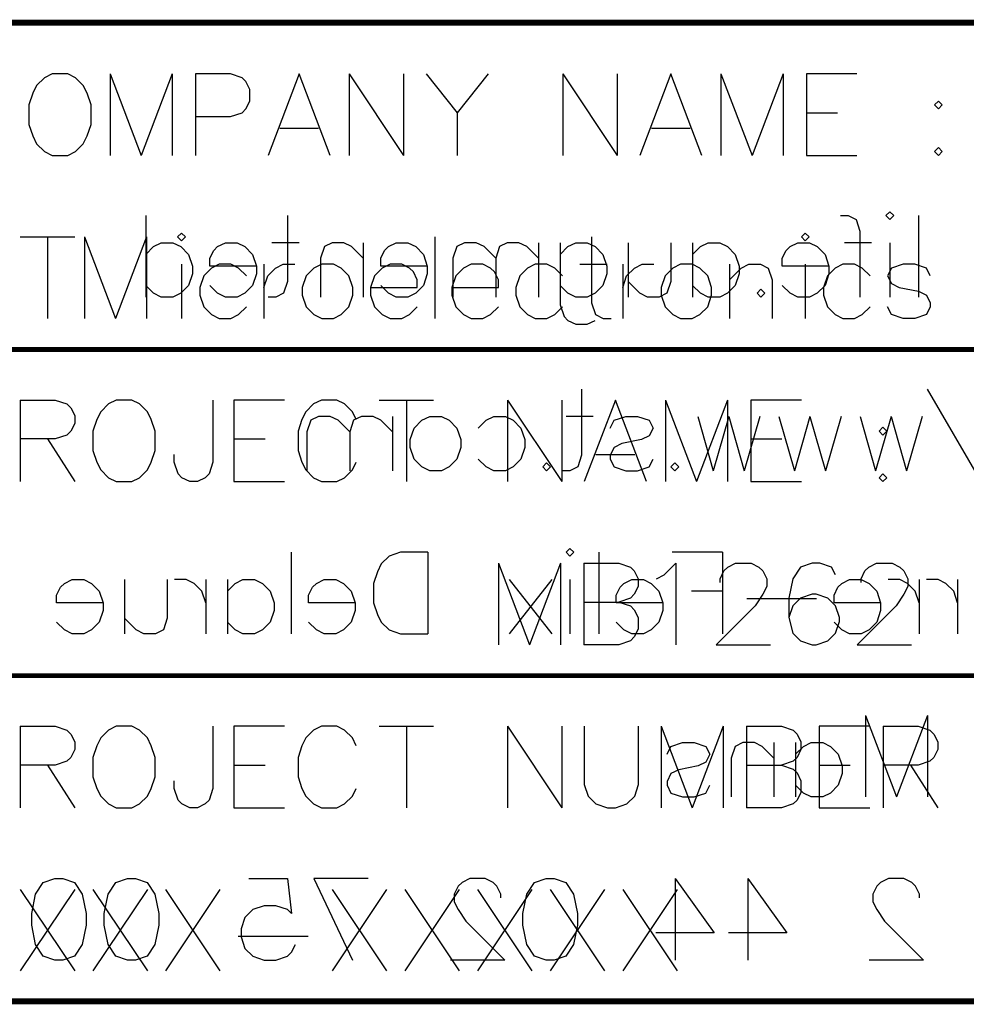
# Model space of a CAD drawing. Header units: millimetres. Extents: x 138 to 555, y 26 to 334.
# Tile 41 of 202: x 287 to 310, y 26 to 50. Entities that reach past the tile are written whole.
import ezdxf

# ---------------------------------------------------------------- set-up
doc = ezdxf.new("R2010")
doc.units = ezdxf.units.MM
doc.layers.add('Mechanical31', color=56, linetype='Continuous')
doc.layers.add('Mechanical32', color=56, linetype='Continuous')

# ---------------------------------------------------------------- blocks, each defined once
blk = doc.blocks.new('CARTOUCHE_STM_TOP_485')
at = {"layer": 'Mechanical31'}
for p, q in [((83.947, 22.757), (83.757, 22.662)), ((84.328, 22.757), (83.947, 22.757)), ((84.518, 22.662), (84.328, 22.757)), ((85.366, 22.757), (85.366, 20.757)), ((85.366, 22.757), (86.128, 20.757)), ((86.889, 22.757), (86.128, 20.757)), ((86.889, 22.757), (86.889, 20.757)), ((88.318, 22.757), (87.461, 22.757)), ((87.461, 22.757), (87.461, 20.757)), ((88.603, 22.662), (88.318, 22.757)), ((90.003, 22.757), (89.241, 20.757)), ((90.765, 20.757), (90.003, 22.757)), ((91.231, 22.757), (91.231, 20.757)), ((91.231, 22.757), (92.564, 20.757)), ((92.564, 22.757), (92.564, 20.757)), ((93.117, 22.757), (93.878, 21.805)), ((94.64, 22.757), (93.878, 21.805)), ((96.468, 22.757), (96.468, 20.757)), ((96.468, 22.757), (97.801, 20.757)), ((97.801, 22.757), (97.801, 20.757)), ((99.115, 22.757), (98.354, 20.757)), ((99.877, 20.757), (99.115, 22.757)), ((100.344, 22.757), (100.344, 20.757)), ((100.344, 22.757), (101.105, 20.757)), ((101.867, 22.757), (101.105, 20.757)), ((101.867, 22.757), (101.867, 20.757)), ((103.676, 22.757), (102.438, 22.757)), ((102.438, 22.757), (102.438, 20.757)), ((83.566, 22.471), (83.471, 22.281)), ((83.757, 22.662), (83.566, 22.471)), ((84.709, 22.471), (84.518, 22.662)), ((84.804, 22.281), (84.709, 22.471)), ((88.698, 22.566), (88.603, 22.662)), ((88.794, 22.376), (88.698, 22.566)), ((83.471, 22.281), (83.376, 21.995)), ((84.899, 21.995), (84.804, 22.281)), ((88.794, 22.09), (88.794, 22.376)), ((83.376, 21.995), (83.376, 21.519)), ((84.899, 21.519), (84.899, 21.995)), ((88.698, 21.9), (88.794, 22.09)), ((105.676, 22.09), (105.581, 21.995)), ((105.581, 21.995), (105.676, 21.9)), ((105.771, 21.995), (105.676, 22.09)), ((105.676, 21.9), (105.771, 21.995)), ((88.318, 21.709), (88.603, 21.805)), ((88.603, 21.805), (88.698, 21.9)), ((93.878, 21.805), (93.878, 20.757)), ((102.438, 21.805), (103.2, 21.805)), ((83.376, 21.519), (83.471, 21.233)), ((84.804, 21.233), (84.899, 21.519)), ((87.461, 21.709), (88.318, 21.709)), ((89.527, 21.424), (90.479, 21.424)), ((98.639, 21.424), (99.591, 21.424)), ((83.471, 21.233), (83.566, 21.043)), ((83.566, 21.043), (83.757, 20.853)), ((84.518, 20.853), (84.709, 21.043)), ((84.709, 21.043), (84.804, 21.233)), ((83.757, 20.853), (83.947, 20.757)), ((84.328, 20.757), (84.518, 20.853)), ((105.676, 20.948), (105.581, 20.853)), ((105.581, 20.853), (105.676, 20.757)), ((105.771, 20.853), (105.676, 20.948)), ((105.676, 20.757), (105.771, 20.853)), ((83.947, 20.757), (84.328, 20.757)), ((102.438, 20.757), (103.676, 20.757)), ((87.118, 18.852), (87.023, 18.757)), ((87.213, 18.757), (87.118, 18.852)), ((102.41, 18.852), (102.315, 18.757)), ((102.505, 18.757), (102.41, 18.852)), ((83.166, 18.757), (84.499, 18.757)), ((83.833, 18.757), (83.833, 16.757)), ((84.737, 18.757), (84.737, 16.757)), ((84.737, 18.757), (85.499, 16.757)), ((86.261, 18.757), (85.499, 16.757)), ((86.261, 18.757), (86.261, 16.757)), ((87.023, 18.757), (87.118, 18.662)), ((87.118, 18.662), (87.213, 18.757)), ((93.326, 18.757), (93.326, 16.757)), ((97.173, 18.757), (97.173, 17.138)), ((102.315, 18.757), (102.41, 18.662)), ((102.41, 18.662), (102.505, 18.757)), ((87.118, 18.09), (87.118, 16.757)), ((87.851, 17.995), (87.661, 17.805)), ((88.041, 18.09), (87.851, 17.995)), ((88.327, 18.09), (88.041, 18.09)), ((88.518, 17.995), (88.327, 18.09)), ((88.708, 17.805), (88.518, 17.995)), ((89.136, 18.09), (89.136, 16.757)), ((89.232, 17.805), (89.422, 17.995)), ((89.422, 17.995), (89.613, 18.09)), ((89.613, 18.09), (89.898, 18.09)), ((90.365, 17.995), (90.174, 17.805)), ((90.555, 18.09), (90.365, 17.995)), ((90.841, 18.09), (90.555, 18.09)), ((91.031, 17.995), (90.841, 18.09)), ((91.222, 17.805), (91.031, 17.995)), ((92.041, 17.995), (91.85, 17.805)), ((92.231, 18.09), (92.041, 17.995)), ((92.517, 18.09), (92.231, 18.09)), ((92.707, 17.995), (92.517, 18.09)), ((92.802, 17.9), (92.707, 17.995)), ((92.898, 17.709), (92.802, 17.9)), ((94.031, 17.995), (93.84, 17.805)), ((94.221, 18.09), (94.031, 17.995)), ((94.507, 18.09), (94.221, 18.09)), ((94.697, 17.995), (94.507, 18.09)), ((94.792, 17.9), (94.697, 17.995)), ((94.888, 17.709), (94.792, 17.9)), ((95.602, 17.995), (95.411, 17.805)), ((95.792, 18.09), (95.602, 17.995)), ((96.078, 18.09), (95.792, 18.09)), ((96.268, 17.995), (96.078, 18.09)), ((96.459, 17.805), (96.268, 17.995)), ((96.887, 18.09), (97.554, 18.09)), ((97.935, 18.09), (97.935, 16.757)), ((98.03, 17.805), (98.22, 17.995)), ((98.22, 17.995), (98.411, 18.09)), ((98.411, 18.09), (98.696, 18.09)), ((99.163, 17.995), (98.972, 17.805)), ((99.353, 18.09), (99.163, 17.995)), ((99.639, 18.09), (99.353, 18.09)), ((99.829, 17.995), (99.639, 18.09)), ((100.02, 17.805), (99.829, 17.995)), ((100.553, 18.09), (100.553, 16.757)), ((100.553, 17.709), (100.839, 17.995)), ((100.839, 17.995), (101.029, 18.09)), ((101.029, 18.09), (101.315, 18.09)), ((101.315, 18.09), (101.505, 17.995)), ((101.505, 17.995), (101.6, 17.709)), ((102.41, 18.09), (102.41, 16.757)), ((103.143, 17.995), (102.953, 17.805)), ((103.333, 18.09), (103.143, 17.995)), ((103.619, 18.09), (103.333, 18.09)), ((103.809, 17.995), (103.619, 18.09)), ((104, 17.805), (103.809, 17.995)), ((104.524, 17.995), (104.428, 17.805)), ((104.809, 18.09), (104.524, 17.995)), ((105.095, 18.09), (104.809, 18.09)), ((105.381, 17.995), (105.095, 18.09)), ((105.476, 17.805), (105.381, 17.995)), ((87.661, 17.805), (87.565, 17.519)), ((89.136, 17.519), (89.232, 17.805)), ((90.174, 17.805), (90.079, 17.519)), ((91.317, 17.519), (91.222, 17.805)), ((91.85, 17.805), (91.755, 17.519)), ((92.898, 17.519), (92.898, 17.709)), ((93.84, 17.805), (93.745, 17.519)), ((94.888, 17.519), (94.888, 17.709)), ((95.411, 17.805), (95.316, 17.519)), ((97.935, 17.519), (98.03, 17.805)), ((98.972, 17.805), (98.877, 17.519)), ((100.115, 17.519), (100.02, 17.805)), ((101.6, 17.709), (101.6, 16.757)), ((102.953, 17.805), (102.857, 17.519)), ((104.428, 17.805), (104.524, 17.614)), ((87.565, 17.519), (87.565, 17.329)), ((90.079, 17.519), (90.079, 17.329)), ((91.317, 17.329), (91.317, 17.519)), ((91.755, 17.519), (92.898, 17.519)), ((91.755, 17.519), (91.755, 17.329)), ((93.745, 17.519), (94.888, 17.519)), ((93.745, 17.519), (93.745, 17.329)), ((95.316, 17.519), (95.316, 17.329)), ((98.877, 17.519), (98.877, 17.329)), ((100.115, 17.329), (100.115, 17.519)), ((102.857, 17.519), (102.857, 17.329)), ((104.524, 17.614), (104.714, 17.519)), ((104.714, 17.519), (105.19, 17.424)), ((105.19, 17.424), (105.381, 17.329)), ((87.565, 17.329), (87.661, 17.043)), ((90.079, 17.329), (90.174, 17.043)), ((91.222, 17.043), (91.317, 17.329)), ((91.755, 17.329), (91.85, 17.043)), ((93.745, 17.329), (93.84, 17.043)), ((95.316, 17.329), (95.411, 17.043)), ((98.877, 17.329), (98.972, 17.043)), ((100.02, 17.043), (100.115, 17.329)), ((102.857, 17.329), (102.953, 17.043)), ((105.381, 17.329), (105.476, 17.138)), ((87.661, 17.043), (87.851, 16.853)), ((88.518, 16.853), (88.708, 17.043)), ((90.174, 17.043), (90.365, 16.853)), ((91.031, 16.853), (91.222, 17.043)), ((91.85, 17.043), (92.041, 16.853)), ((92.707, 16.853), (92.898, 17.043)), ((93.84, 17.043), (94.031, 16.853)), ((94.697, 16.853), (94.888, 17.043)), ((95.411, 17.043), (95.602, 16.853)), ((96.268, 16.853), (96.459, 17.043)), ((97.173, 17.138), (97.268, 16.853)), ((98.972, 17.043), (99.163, 16.853)), ((99.829, 16.853), (100.02, 17.043)), ((102.953, 17.043), (103.143, 16.853)), ((103.809, 16.853), (104, 17.043)), ((104.524, 16.853), (104.428, 17.043)), ((105.476, 17.043), (105.381, 16.853)), ((105.476, 17.138), (105.476, 17.043)), ((87.851, 16.853), (88.041, 16.757)), ((88.041, 16.757), (88.327, 16.757)), ((88.327, 16.757), (88.518, 16.853)), ((90.365, 16.853), (90.555, 16.757)), ((90.555, 16.757), (90.841, 16.757)), ((90.841, 16.757), (91.031, 16.853)), ((92.041, 16.853), (92.231, 16.757)), ((92.231, 16.757), (92.517, 16.757)), ((92.517, 16.757), (92.707, 16.853)), ((94.031, 16.853), (94.221, 16.757)), ((94.221, 16.757), (94.507, 16.757)), ((94.507, 16.757), (94.697, 16.853)), ((95.602, 16.853), (95.792, 16.757)), ((95.792, 16.757), (96.078, 16.757)), ((96.078, 16.757), (96.268, 16.853)), ((97.268, 16.853), (97.458, 16.757)), ((97.458, 16.757), (97.649, 16.757)), ((99.163, 16.853), (99.353, 16.757)), ((99.353, 16.757), (99.639, 16.757)), ((99.639, 16.757), (99.829, 16.853)), ((103.143, 16.853), (103.333, 16.757)), ((103.333, 16.757), (103.619, 16.757)), ((103.619, 16.757), (103.809, 16.853)), ((104.809, 16.757), (104.524, 16.853)), ((105.095, 16.757), (104.809, 16.757)), ((105.381, 16.853), (105.095, 16.757)), ((83.166, 14.757), (83.166, 12.757)), ((83.166, 14.757), (84.023, 14.757)), ((84.023, 14.757), (84.309, 14.662)), ((85.518, 14.757), (85.328, 14.662)), ((85.899, 14.757), (85.518, 14.757)), ((86.089, 14.662), (85.899, 14.757)), ((87.889, 14.757), (87.889, 13.233)), ((89.641, 14.757), (88.403, 14.757)), ((88.403, 14.757), (88.403, 12.757)), ((90.546, 14.757), (90.355, 14.662)), ((90.927, 14.757), (90.546, 14.757)), ((91.117, 14.662), (90.927, 14.757)), ((91.964, 14.757), (93.297, 14.757)), ((92.631, 14.757), (92.631, 12.757)), ((95.107, 14.757), (95.107, 12.757)), ((95.107, 14.757), (96.44, 12.757)), ((96.44, 14.757), (96.44, 12.757)), ((97.754, 14.757), (96.992, 12.757)), ((98.515, 12.757), (97.754, 14.757)), ((98.982, 14.757), (98.982, 12.757)), ((98.982, 14.757), (99.744, 12.757)), ((100.505, 14.757), (99.744, 12.757)), ((100.505, 14.757), (100.505, 12.757)), ((102.315, 14.757), (101.077, 14.757)), ((101.077, 14.757), (101.077, 12.757)), ((84.309, 14.662), (84.404, 14.566)), ((84.404, 14.566), (84.499, 14.376)), ((85.328, 14.662), (85.137, 14.471)), ((86.28, 14.471), (86.089, 14.662)), ((90.355, 14.662), (90.165, 14.471)), ((91.307, 14.471), (91.117, 14.662)), ((84.499, 14.376), (84.499, 14.186)), ((85.042, 14.281), (84.947, 13.995)), ((85.137, 14.471), (85.042, 14.281)), ((86.375, 14.281), (86.28, 14.471)), ((86.47, 13.995), (86.375, 14.281)), ((90.07, 14.281), (89.974, 13.995)), ((90.165, 14.471), (90.07, 14.281)), ((91.403, 14.281), (91.307, 14.471)), ((84.499, 14.186), (84.404, 13.995)), ((104.314, 14.09), (104.219, 13.995)), ((104.409, 13.995), (104.314, 14.09)), ((84.023, 13.805), (83.166, 13.805)), ((83.833, 13.805), (84.499, 12.757)), ((84.309, 13.9), (84.023, 13.805)), ((84.404, 13.995), (84.309, 13.9)), ((84.947, 13.995), (84.947, 13.519)), ((86.47, 13.519), (86.47, 13.995)), ((88.403, 13.805), (89.165, 13.805)), ((89.974, 13.995), (89.974, 13.519)), ((101.077, 13.805), (101.838, 13.805)), ((104.219, 13.995), (104.314, 13.9)), ((104.314, 13.9), (104.409, 13.995)), ((84.947, 13.519), (85.042, 13.233)), ((86.375, 13.233), (86.47, 13.519)), ((86.937, 13.233), (86.937, 13.424)), ((89.974, 13.519), (90.07, 13.233)), ((97.278, 13.424), (98.23, 13.424)), ((85.042, 13.233), (85.137, 13.043)), ((85.137, 13.043), (85.328, 12.853)), ((86.089, 12.853), (86.28, 13.043)), ((86.28, 13.043), (86.375, 13.233)), ((87.032, 12.948), (86.937, 13.233)), ((87.889, 13.233), (87.794, 12.948)), ((90.07, 13.233), (90.165, 13.043)), ((90.165, 13.043), (90.355, 12.853)), ((91.117, 12.853), (91.307, 13.043)), ((91.307, 13.043), (91.403, 13.233)), ((85.328, 12.853), (85.518, 12.757)), ((85.899, 12.757), (86.089, 12.853)), ((87.127, 12.853), (87.032, 12.948)), ((87.318, 12.757), (87.127, 12.853)), ((87.699, 12.853), (87.508, 12.757)), ((87.794, 12.948), (87.699, 12.853)), ((90.355, 12.853), (90.546, 12.757)), ((90.927, 12.757), (91.117, 12.853)), ((104.314, 12.948), (104.219, 12.853)), ((104.219, 12.853), (104.314, 12.757)), ((104.409, 12.853), (104.314, 12.948)), ((104.314, 12.757), (104.409, 12.853)), ((85.518, 12.757), (85.899, 12.757)), ((87.508, 12.757), (87.318, 12.757)), ((88.403, 12.757), (89.641, 12.757)), ((90.546, 12.757), (90.927, 12.757)), ((101.077, 12.757), (102.315, 12.757)), ((94.886, 10.757), (94.886, 8.757)), ((94.886, 10.757), (95.647, 8.757)), ((96.409, 10.757), (95.647, 8.757)), ((96.409, 10.757), (96.409, 8.757)), ((96.98, 10.757), (96.98, 8.757)), ((96.98, 10.757), (97.837, 10.757)), ((97.837, 10.757), (98.123, 10.662)), ((98.123, 10.662), (98.218, 10.566)), ((98.952, 10.471), (99.237, 10.757)), ((99.237, 10.757), (99.237, 8.757)), ((100.418, 10.566), (100.513, 10.662)), ((100.513, 10.662), (100.704, 10.757)), ((100.704, 10.757), (101.084, 10.757)), ((101.084, 10.757), (101.275, 10.662)), ((101.275, 10.662), (101.37, 10.566)), ((102.294, 10.662), (102.103, 10.376)), ((102.579, 10.757), (102.294, 10.662)), ((102.77, 10.757), (102.579, 10.757)), ((103.055, 10.662), (102.77, 10.757)), ((103.151, 10.471), (103.055, 10.662)), ((103.874, 10.566), (103.969, 10.662)), ((103.969, 10.662), (104.16, 10.757)), ((104.16, 10.757), (104.541, 10.757)), ((104.541, 10.757), (104.731, 10.662)), ((104.731, 10.662), (104.826, 10.566)), ((98.218, 10.566), (98.314, 10.376)), ((98.761, 10.376), (98.952, 10.471)), ((100.323, 10.376), (100.418, 10.566)), ((101.37, 10.566), (101.465, 10.376)), ((103.779, 10.376), (103.874, 10.566)), ((104.826, 10.566), (104.922, 10.376)), ((98.314, 10.186), (98.218, 9.995)), ((98.314, 10.376), (98.314, 10.186)), ((100.323, 10.281), (100.323, 10.376)), ((101.465, 10.186), (101.37, 9.995)), ((101.465, 10.376), (101.465, 10.186)), ((102.103, 10.376), (102.008, 9.9)), ((103.779, 10.281), (103.779, 10.376)), ((104.922, 10.186), (104.826, 9.995)), ((104.922, 10.376), (104.922, 10.186)), ((98.123, 9.9), (97.837, 9.805)), ((98.218, 9.995), (98.123, 9.9)), ((101.37, 9.995), (101.18, 9.709)), ((102.008, 9.9), (102.008, 9.424)), ((102.294, 9.9), (102.103, 9.709)), ((102.579, 9.995), (102.294, 9.9)), ((102.675, 9.995), (102.579, 9.995)), ((102.96, 9.9), (102.675, 9.995)), ((103.151, 9.709), (102.96, 9.9)), ((104.826, 9.995), (104.636, 9.709)), ((96.98, 9.805), (97.837, 9.805)), ((97.837, 9.805), (98.123, 9.709)), ((98.123, 9.709), (98.218, 9.614)), ((101.18, 9.709), (100.227, 8.757)), ((102.103, 9.709), (102.008, 9.424)), ((103.246, 9.424), (103.151, 9.709)), ((104.636, 9.709), (103.684, 8.757)), ((98.218, 9.614), (98.314, 9.424)), ((98.314, 9.424), (98.314, 9.138)), ((102.008, 9.424), (102.103, 9.043)), ((103.246, 9.329), (103.246, 9.424)), ((103.151, 9.043), (103.246, 9.329)), ((98.218, 8.948), (98.123, 8.853)), ((98.314, 9.138), (98.218, 8.948)), ((102.103, 9.043), (102.294, 8.853)), ((102.96, 8.853), (103.151, 9.043)), ((97.837, 8.757), (96.98, 8.757)), ((98.123, 8.853), (97.837, 8.757)), ((100.227, 8.757), (101.56, 8.757)), ((102.294, 8.853), (102.579, 8.757)), ((102.579, 8.757), (102.675, 8.757)), ((102.675, 8.757), (102.96, 8.853)), ((103.684, 8.757), (105.017, 8.757)), ((83.166, 6.757), (83.166, 4.757)), ((83.166, 6.757), (84.023, 6.757)), ((84.023, 6.757), (84.309, 6.662)), ((84.309, 6.662), (84.404, 6.566)), ((84.404, 6.566), (84.499, 6.376)), ((85.328, 6.662), (85.137, 6.471)), ((85.518, 6.757), (85.328, 6.662)), ((85.899, 6.757), (85.518, 6.757)), ((86.089, 6.662), (85.899, 6.757)), ((86.28, 6.471), (86.089, 6.662)), ((87.889, 6.757), (87.889, 5.233)), ((89.641, 6.757), (88.403, 6.757)), ((88.403, 6.757), (88.403, 4.757)), ((90.355, 6.662), (90.165, 6.471)), ((90.546, 6.757), (90.355, 6.662)), ((90.927, 6.757), (90.546, 6.757)), ((91.117, 6.662), (90.927, 6.757)), ((91.307, 6.471), (91.117, 6.662)), ((91.964, 6.757), (93.297, 6.757)), ((92.631, 6.757), (92.631, 4.757)), ((95.107, 6.757), (95.107, 4.757)), ((95.107, 6.757), (96.44, 4.757)), ((96.44, 6.757), (96.44, 4.757)), ((96.992, 6.757), (96.992, 5.329)), ((98.325, 5.329), (98.325, 6.757)), ((98.877, 6.757), (98.877, 4.757)), ((98.877, 6.757), (99.639, 4.757)), ((100.401, 6.757), (99.639, 4.757)), ((100.401, 6.757), (100.401, 4.757)), ((100.972, 6.757), (100.972, 4.757)), ((100.972, 6.757), (101.829, 6.757)), ((101.829, 6.757), (102.115, 6.662)), ((102.115, 6.662), (102.21, 6.566)), ((102.21, 6.566), (102.305, 6.376)), ((103.99, 6.757), (102.753, 6.757)), ((102.753, 6.757), (102.753, 4.757)), ((104.324, 6.757), (104.324, 4.757)), ((104.324, 6.757), (105.181, 6.757)), ((105.181, 6.757), (105.466, 6.662)), ((105.466, 6.662), (105.561, 6.566)), ((105.561, 6.566), (105.657, 6.376)), ((84.499, 6.376), (84.499, 6.186)), ((85.042, 6.281), (84.947, 5.995)), ((85.137, 6.471), (85.042, 6.281)), ((86.375, 6.281), (86.28, 6.471)), ((86.47, 5.995), (86.375, 6.281)), ((90.07, 6.281), (89.974, 5.995)), ((90.165, 6.471), (90.07, 6.281)), ((91.403, 6.281), (91.307, 6.471)), ((102.305, 6.376), (102.305, 6.186)), ((105.657, 6.376), (105.657, 6.186)), ((84.499, 6.186), (84.404, 5.995)), ((102.305, 6.186), (102.21, 5.995)), ((105.657, 6.186), (105.561, 5.995)), ((84.023, 5.805), (83.166, 5.805)), ((83.833, 5.805), (84.499, 4.757)), ((84.309, 5.9), (84.023, 5.805)), ((84.404, 5.995), (84.309, 5.9)), ((84.947, 5.995), (84.947, 5.519)), ((86.47, 5.519), (86.47, 5.995)), ((88.403, 5.805), (89.165, 5.805)), ((89.974, 5.995), (89.974, 5.519)), ((100.972, 5.805), (101.829, 5.805)), ((102.115, 5.9), (101.829, 5.805)), ((101.829, 5.805), (102.115, 5.709)), ((102.21, 5.995), (102.115, 5.9)), ((102.753, 5.805), (103.514, 5.805)), ((105.181, 5.805), (104.324, 5.805)), ((104.99, 5.805), (105.657, 4.757)), ((105.466, 5.9), (105.181, 5.805)), ((105.561, 5.995), (105.466, 5.9)), ((102.115, 5.709), (102.21, 5.614)), ((102.21, 5.614), (102.305, 5.424)), ((84.947, 5.519), (85.042, 5.233)), ((86.375, 5.233), (86.47, 5.519)), ((86.937, 5.233), (86.937, 5.424)), ((89.974, 5.519), (90.07, 5.233)), ((96.992, 5.329), (97.087, 5.043)), ((98.23, 5.043), (98.325, 5.329)), ((102.305, 5.424), (102.305, 5.138)), ((85.042, 5.233), (85.137, 5.043)), ((86.28, 5.043), (86.375, 5.233)), ((87.032, 4.948), (86.937, 5.233)), ((87.889, 5.233), (87.794, 4.948)), ((90.07, 5.233), (90.165, 5.043)), ((91.307, 5.043), (91.403, 5.233)), ((102.305, 5.138), (102.21, 4.948)), ((85.137, 5.043), (85.328, 4.853)), ((85.328, 4.853), (85.518, 4.757)), ((85.899, 4.757), (86.089, 4.853)), ((86.089, 4.853), (86.28, 5.043)), ((87.127, 4.853), (87.032, 4.948)), ((87.318, 4.757), (87.127, 4.853)), ((87.699, 4.853), (87.508, 4.757)), ((87.794, 4.948), (87.699, 4.853)), ((90.165, 5.043), (90.355, 4.853)), ((90.355, 4.853), (90.546, 4.757)), ((90.927, 4.757), (91.117, 4.853)), ((91.117, 4.853), (91.307, 5.043)), ((97.087, 5.043), (97.278, 4.853)), ((97.278, 4.853), (97.563, 4.757)), ((97.754, 4.757), (98.039, 4.853)), ((98.039, 4.853), (98.23, 5.043)), ((102.115, 4.853), (101.829, 4.757)), ((102.21, 4.948), (102.115, 4.853)), ((85.518, 4.757), (85.899, 4.757)), ((87.508, 4.757), (87.318, 4.757)), ((88.403, 4.757), (89.641, 4.757)), ((90.546, 4.757), (90.927, 4.757)), ((97.563, 4.757), (97.754, 4.757)), ((101.829, 4.757), (100.972, 4.757)), ((102.753, 4.757), (103.99, 4.757)), ((83.166, 2.757), (84.499, 0.757)), ((84.499, 2.757), (83.166, 0.757)), ((84.947, 2.757), (86.28, 0.757)), ((86.28, 2.757), (84.947, 0.757)), ((86.727, 2.757), (88.06, 0.757)), ((88.06, 2.757), (86.727, 0.757)), ((90.812, 2.757), (92.145, 0.757)), ((92.145, 2.757), (90.812, 0.757)), ((92.593, 2.757), (93.926, 0.757)), ((93.926, 2.757), (92.593, 0.757)), ((94.373, 2.757), (95.706, 0.757)), ((95.706, 2.757), (94.373, 0.757)), ((96.154, 2.757), (97.487, 0.757)), ((97.487, 2.757), (96.154, 0.757)), ((97.935, 2.757), (99.268, 0.757)), ((99.268, 2.757), (97.935, 0.757)), ((88.508, 1.614), (90.222, 1.614))]:
    blk.add_line(p, q, dxfattribs=at)
at = {"layer": 'Mechanical31', "const_width": 0.12}
for points in [[(0, 24), (121, 24)], [(80, 16), (121, 16)], [(80, 8), (121, 8)], [(0, 0), (121, 0)]]:
    blk.add_lwpolyline(points, dxfattribs=at)
blk = doc.blocks.new('CARTOUCHE_STM_BOTTOM_486')
at = {"layer": 'Mechanical32'}
for p, q in [((104.314, 19.257), (104.41, 19.352)), ((104.41, 19.352), (104.505, 19.257)), ((86.166, 19.257), (86.166, 17.257)), ((89.641, 19.257), (89.641, 17.638)), ((103.2, 19.257), (103.391, 19.257)), ((103.391, 19.257), (103.581, 19.162)), ((103.581, 19.162), (103.677, 18.876)), ((104.41, 19.162), (104.314, 19.257)), ((104.505, 19.257), (104.41, 19.162)), ((105.114, 19.257), (105.114, 17.257)), ((103.677, 18.876), (103.677, 17.257)), ((86.166, 18.305), (86.356, 18.495)), ((86.356, 18.495), (86.547, 18.59)), ((86.547, 18.59), (86.833, 18.59)), ((86.833, 18.59), (87.023, 18.495)), ((87.023, 18.495), (87.213, 18.305)), ((87.737, 18.209), (87.832, 18.4)), ((87.832, 18.4), (87.928, 18.495)), ((87.928, 18.495), (88.118, 18.59)), ((88.118, 18.59), (88.404, 18.59)), ((88.404, 18.59), (88.594, 18.495)), ((88.594, 18.495), (88.784, 18.305)), ((89.927, 18.59), (89.261, 18.59)), ((90.546, 18.495), (90.451, 18.209)), ((90.736, 18.59), (90.546, 18.495)), ((91.022, 18.59), (90.736, 18.59)), ((91.213, 18.495), (91.022, 18.59)), ((91.498, 18.209), (91.213, 18.495)), ((91.498, 18.59), (91.498, 17.257)), ((91.927, 18.209), (92.022, 18.4)), ((92.022, 18.4), (92.117, 18.495)), ((92.117, 18.495), (92.308, 18.59)), ((92.308, 18.59), (92.593, 18.59)), ((92.593, 18.59), (92.784, 18.495)), ((92.784, 18.495), (92.974, 18.305)), ((93.793, 18.495), (93.698, 18.209)), ((93.983, 18.59), (93.793, 18.495)), ((94.269, 18.59), (93.983, 18.59)), ((94.459, 18.495), (94.269, 18.59)), ((94.745, 18.209), (94.459, 18.495)), ((94.84, 18.495), (94.745, 18.209)), ((95.031, 18.59), (94.84, 18.495)), ((95.316, 18.59), (95.031, 18.59)), ((95.507, 18.495), (95.316, 18.59)), ((95.792, 18.209), (95.507, 18.495)), ((95.792, 18.59), (95.792, 17.257)), ((96.326, 18.59), (96.326, 17.067)), ((96.326, 18.305), (96.516, 18.495)), ((96.516, 18.495), (96.707, 18.59)), ((96.707, 18.59), (96.992, 18.59)), ((96.992, 18.59), (97.183, 18.495)), ((97.183, 18.495), (97.373, 18.305)), ((97.992, 18.59), (97.992, 17.257)), ((99.039, 18.59), (99.039, 17.638)), ((99.573, 18.59), (99.573, 17.257)), ((99.573, 18.305), (99.763, 18.495)), ((99.763, 18.495), (99.954, 18.59)), ((99.954, 18.59), (100.239, 18.59)), ((100.239, 18.59), (100.43, 18.495)), ((100.43, 18.495), (100.62, 18.305)), ((101.772, 18.209), (101.867, 18.4)), ((101.867, 18.4), (101.963, 18.495)), ((101.963, 18.495), (102.153, 18.59)), ((102.153, 18.59), (102.439, 18.59)), ((102.439, 18.59), (102.629, 18.495)), ((102.629, 18.495), (102.82, 18.305)), ((103.962, 18.59), (103.296, 18.59)), ((104.41, 18.59), (104.41, 17.257)), ((87.213, 18.305), (87.309, 18.019)), ((87.737, 18.019), (87.737, 18.209)), ((88.784, 18.305), (88.88, 18.019)), ((90.451, 18.209), (90.451, 17.257)), ((91.927, 18.019), (91.927, 18.209)), ((92.974, 18.305), (93.069, 18.019)), ((93.698, 18.209), (93.698, 17.257)), ((94.745, 18.209), (94.745, 17.257)), ((97.373, 18.305), (97.468, 18.019)), ((100.62, 18.305), (100.715, 18.019)), ((101.772, 18.019), (101.772, 18.209)), ((102.82, 18.305), (102.915, 18.019)), ((87.309, 18.019), (87.309, 17.829)), ((88.88, 18.019), (87.737, 18.019)), ((88.88, 18.019), (88.88, 17.829)), ((93.069, 18.019), (91.927, 18.019)), ((93.069, 18.019), (93.069, 17.829)), ((97.468, 18.019), (97.468, 17.829)), ((100.715, 18.019), (100.715, 17.829)), ((102.915, 18.019), (101.772, 18.019)), ((102.915, 18.019), (102.915, 17.829)), ((87.309, 17.829), (87.213, 17.543)), ((88.88, 17.829), (88.784, 17.543)), ((89.641, 17.638), (89.546, 17.353)), ((93.069, 17.829), (92.974, 17.543)), ((97.468, 17.829), (97.373, 17.543)), ((98.278, 17.353), (97.992, 17.638)), ((99.039, 17.638), (98.944, 17.353)), ((100.715, 17.829), (100.62, 17.543)), ((102.915, 17.829), (102.82, 17.543)), ((86.356, 17.353), (86.166, 17.543)), ((87.213, 17.543), (87.023, 17.353)), ((87.928, 17.353), (87.737, 17.543)), ((88.784, 17.543), (88.594, 17.353)), ((92.117, 17.353), (91.927, 17.543)), ((92.974, 17.543), (92.784, 17.353)), ((96.516, 17.353), (96.326, 17.543)), ((97.373, 17.543), (97.183, 17.353)), ((99.763, 17.353), (99.573, 17.543)), ((100.62, 17.543), (100.43, 17.353)), ((101.153, 17.353), (101.248, 17.448)), ((101.248, 17.448), (101.344, 17.353)), ((101.963, 17.353), (101.772, 17.543)), ((102.82, 17.543), (102.629, 17.353)), ((86.547, 17.257), (86.356, 17.353)), ((86.833, 17.257), (86.547, 17.257)), ((87.023, 17.353), (86.833, 17.257)), ((88.118, 17.257), (87.928, 17.353)), ((88.404, 17.257), (88.118, 17.257)), ((88.594, 17.353), (88.404, 17.257)), ((89.356, 17.257), (89.165, 17.257)), ((89.546, 17.353), (89.356, 17.257)), ((92.308, 17.257), (92.117, 17.353)), ((92.593, 17.257), (92.308, 17.257)), ((92.784, 17.353), (92.593, 17.257)), ((96.707, 17.257), (96.516, 17.353)), ((96.992, 17.257), (96.707, 17.257)), ((97.183, 17.353), (96.992, 17.257)), ((98.468, 17.257), (98.278, 17.353)), ((98.754, 17.257), (98.468, 17.257)), ((98.944, 17.353), (98.754, 17.257)), ((99.954, 17.257), (99.763, 17.353)), ((100.239, 17.257), (99.954, 17.257)), ((100.43, 17.353), (100.239, 17.257)), ((101.248, 17.257), (101.153, 17.353)), ((101.344, 17.353), (101.248, 17.257)), ((102.153, 17.257), (101.963, 17.353)), ((102.439, 17.257), (102.153, 17.257)), ((102.629, 17.353), (102.439, 17.257)), ((96.326, 17.067), (96.421, 16.781)), ((96.421, 16.781), (96.516, 16.686)), ((96.516, 16.686), (96.707, 16.591)), ((96.992, 16.591), (97.183, 16.686)), ((96.707, 16.591), (96.992, 16.591)), ((96.851, 15), (96.851, 13.381)), ((106.668, 12.714), (105.335, 15)), ((90.405, 14.333), (90.215, 14.238)), ((90.691, 14.333), (90.405, 14.333)), ((90.881, 14.238), (90.691, 14.333)), ((91.452, 14.333), (91.262, 14.238)), ((91.738, 14.333), (91.452, 14.333)), ((91.929, 14.238), (91.738, 14.333)), ((92.214, 14.333), (92.214, 13)), ((92.938, 14.238), (93.128, 14.333)), ((93.128, 14.333), (93.414, 14.333)), ((93.414, 14.333), (93.604, 14.238)), ((94.509, 14.238), (94.699, 14.333)), ((94.699, 14.333), (94.985, 14.333)), ((94.985, 14.333), (95.175, 14.238)), ((97.137, 14.333), (96.47, 14.333)), ((97.651, 14.238), (97.937, 14.333)), ((97.937, 14.333), (98.222, 14.333)), ((98.222, 14.333), (98.508, 14.238)), ((99.698, 14.333), (100.079, 13)), ((100.46, 14.333), (100.079, 13)), ((100.46, 14.333), (100.841, 13)), ((101.222, 14.333), (100.841, 13)), ((101.688, 14.333), (102.069, 13)), ((102.45, 14.333), (102.069, 13)), ((102.45, 14.333), (102.831, 13)), ((103.212, 14.333), (102.831, 13)), ((103.678, 14.333), (104.059, 13)), ((104.44, 14.333), (104.059, 13)), ((104.44, 14.333), (104.821, 13)), ((105.202, 14.333), (104.821, 13)), ((90.215, 14.238), (90.119, 13.952)), ((91.167, 13.952), (90.881, 14.238)), ((91.262, 14.238), (91.167, 13.952)), ((92.214, 13.952), (91.929, 14.238)), ((92.652, 13.762), (92.747, 14.047)), ((92.747, 14.047), (92.938, 14.238)), ((93.604, 14.238), (93.795, 14.047)), ((93.795, 14.047), (93.89, 13.762)), ((94.318, 14.047), (94.509, 14.238)), ((95.175, 14.238), (95.366, 14.047)), ((95.366, 14.047), (95.461, 13.762)), ((97.556, 14.047), (97.651, 14.238)), ((98.508, 14.238), (98.603, 14.047)), ((98.603, 14.047), (98.508, 13.857)), ((90.119, 13.952), (90.119, 13)), ((91.167, 13.952), (91.167, 13)), ((98.508, 13.857), (98.318, 13.762)), ((92.652, 13.571), (92.652, 13.762)), ((92.747, 13.286), (92.652, 13.571)), ((93.89, 13.571), (93.795, 13.286)), ((93.89, 13.762), (93.89, 13.571)), ((95.461, 13.571), (95.366, 13.286)), ((95.461, 13.762), (95.461, 13.571)), ((97.651, 13.571), (97.556, 13.381)), ((97.842, 13.667), (97.651, 13.571)), ((98.318, 13.762), (97.842, 13.667)), ((92.938, 13.095), (92.747, 13.286)), ((93.795, 13.286), (93.604, 13.095)), ((94.509, 13.095), (94.318, 13.286)), ((95.366, 13.286), (95.175, 13.095)), ((96.851, 13.381), (96.756, 13.095)), ((97.556, 13.381), (97.556, 13.286)), ((97.556, 13.286), (97.651, 13.095)), ((98.508, 13.095), (98.603, 13.286)), ((93.128, 13), (92.938, 13.095)), ((93.604, 13.095), (93.414, 13)), ((94.699, 13), (94.509, 13.095)), ((95.175, 13.095), (94.985, 13)), ((95.899, 13.095), (95.994, 13.19)), ((95.994, 13), (95.899, 13.095)), ((95.994, 13.19), (96.09, 13.095)), ((96.09, 13.095), (95.994, 13)), ((96.756, 13.095), (96.566, 13)), ((97.651, 13.095), (97.937, 13)), ((98.222, 13), (98.508, 13.095)), ((99.041, 13.095), (99.137, 13.19)), ((99.137, 13), (99.041, 13.095)), ((99.137, 13.19), (99.232, 13.095)), ((99.232, 13.095), (99.137, 13)), ((93.414, 13), (93.128, 13)), ((94.985, 13), (94.699, 13)), ((96.566, 13), (96.375, 13)), ((97.937, 13), (98.222, 13)), ((89.73, 11), (89.73, 9)), ((92.13, 10.904), (91.939, 10.714)), ((92.415, 11), (92.13, 10.904)), ((93.082, 11), (92.415, 11)), ((93.082, 11), (93.082, 9)), ((96.472, 11), (96.567, 11.095)), ((96.567, 10.904), (96.472, 11)), ((96.567, 11.095), (96.662, 11)), ((96.662, 11), (96.567, 10.904)), ((97.272, 11), (97.272, 9)), ((100.309, 11), (99.071, 11)), ((100.309, 11), (100.309, 9)), ((91.939, 10.714), (91.844, 10.523)), ((91.844, 10.523), (91.749, 10.238)), ((83.979, 9.952), (84.074, 10.143)), ((84.074, 10.143), (84.17, 10.238)), ((84.17, 10.238), (84.36, 10.333)), ((84.36, 10.333), (84.646, 10.333)), ((84.646, 10.333), (84.836, 10.238)), ((84.836, 10.238), (85.027, 10.047)), ((85.645, 10.333), (85.645, 9)), ((86.693, 10.333), (86.693, 9.381)), ((87.159, 10.333), (86.874, 10.333)), ((87.35, 10.238), (87.159, 10.333)), ((87.54, 10.047), (87.35, 10.238)), ((87.635, 10.333), (87.635, 9)), ((88.169, 10.333), (88.169, 9)), ((88.169, 10.047), (88.359, 10.238)), ((88.359, 10.238), (88.55, 10.333)), ((88.55, 10.333), (88.835, 10.333)), ((88.835, 10.333), (89.026, 10.238)), ((89.026, 10.238), (89.216, 10.047)), ((90.159, 9.952), (90.254, 10.143)), ((90.254, 10.143), (90.349, 10.238)), ((90.349, 10.238), (90.54, 10.333)), ((90.54, 10.333), (90.825, 10.333)), ((90.825, 10.333), (91.016, 10.238)), ((91.016, 10.238), (91.206, 10.047)), ((91.749, 10.238), (91.749, 9.762)), ((96.119, 10.333), (95.072, 9)), ((95.072, 10.333), (96.119, 9)), ((96.567, 10.333), (96.567, 9)), ((97.7, 9.952), (97.795, 10.143)), ((97.795, 10.143), (97.89, 10.238)), ((97.89, 10.238), (98.081, 10.333)), ((98.081, 10.333), (98.367, 10.333)), ((98.367, 10.333), (98.557, 10.238)), ((98.557, 10.238), (98.747, 10.047)), ((103.042, 9.952), (103.137, 10.143)), ((103.137, 10.143), (103.232, 10.238)), ((103.232, 10.238), (103.423, 10.333)), ((103.423, 10.333), (103.708, 10.333)), ((103.708, 10.333), (103.899, 10.238)), ((103.899, 10.238), (104.089, 10.047)), ((104.651, 10.333), (104.365, 10.333)), ((104.841, 10.238), (104.651, 10.333)), ((105.032, 10.047), (104.841, 10.238)), ((105.127, 10.333), (105.127, 9)), ((105.594, 10.333), (105.308, 10.333)), ((105.784, 10.238), (105.594, 10.333)), ((105.974, 10.047), (105.784, 10.238)), ((106.07, 10.333), (106.07, 9)), ((83.979, 9.762), (83.979, 9.952)), ((85.027, 10.047), (85.122, 9.762)), ((87.635, 9.762), (87.54, 10.047)), ((89.216, 10.047), (89.311, 9.762)), ((90.159, 9.762), (90.159, 9.952)), ((91.206, 10.047), (91.301, 9.762)), ((97.7, 9.762), (97.7, 9.952)), ((98.747, 10.047), (98.843, 9.762)), ((100.309, 10.047), (99.547, 10.047)), ((103.042, 9.762), (103.042, 9.952)), ((104.089, 10.047), (104.184, 9.762)), ((105.127, 9.762), (105.032, 10.047)), ((106.07, 9.762), (105.974, 10.047)), ((85.122, 9.762), (83.979, 9.762)), ((85.122, 9.762), (85.122, 9.571)), ((89.311, 9.762), (89.311, 9.571)), ((91.301, 9.762), (90.159, 9.762)), ((91.301, 9.762), (91.301, 9.571)), ((91.749, 9.762), (91.844, 9.476)), ((98.843, 9.762), (97.7, 9.762)), ((98.843, 9.762), (98.843, 9.571)), ((102.613, 9.857), (100.899, 9.857)), ((104.184, 9.762), (103.042, 9.762)), ((104.184, 9.762), (104.184, 9.571)), ((85.122, 9.571), (85.027, 9.286)), ((89.311, 9.571), (89.216, 9.286)), ((91.301, 9.571), (91.206, 9.286)), ((91.844, 9.476), (91.939, 9.286)), ((98.843, 9.571), (98.747, 9.286)), ((104.184, 9.571), (104.089, 9.286)), ((84.17, 9.095), (83.979, 9.286)), ((85.027, 9.286), (84.836, 9.095)), ((85.931, 9.095), (85.645, 9.381)), ((86.693, 9.381), (86.598, 9.095)), ((88.359, 9.095), (88.169, 9.286)), ((89.216, 9.286), (89.026, 9.095)), ((90.349, 9.095), (90.159, 9.286)), ((91.206, 9.286), (91.016, 9.095)), ((91.939, 9.286), (92.13, 9.095)), ((97.89, 9.095), (97.7, 9.286)), ((98.747, 9.286), (98.557, 9.095)), ((103.232, 9.095), (103.042, 9.286)), ((104.089, 9.286), (103.899, 9.095)), ((84.36, 9), (84.17, 9.095)), ((84.646, 9), (84.36, 9)), ((84.836, 9.095), (84.646, 9)), ((86.122, 9), (85.931, 9.095)), ((86.407, 9), (86.122, 9)), ((86.598, 9.095), (86.407, 9)), ((88.55, 9), (88.359, 9.095)), ((88.835, 9), (88.55, 9)), ((89.026, 9.095), (88.835, 9)), ((90.54, 9), (90.349, 9.095)), ((90.825, 9), (90.54, 9)), ((91.016, 9.095), (90.825, 9)), ((92.13, 9.095), (92.415, 9)), ((92.415, 9), (93.082, 9)), ((98.081, 9), (97.89, 9.095)), ((98.367, 9), (98.081, 9)), ((98.557, 9.095), (98.367, 9)), ((103.423, 9), (103.232, 9.095)), ((103.708, 9), (103.423, 9)), ((103.899, 9.095), (103.708, 9)), ((103.813, 7), (104.575, 5)), ((103.813, 7), (103.813, 5)), ((105.336, 7), (104.575, 5)), ((105.336, 7), (105.336, 5)), ((99.043, 6.238), (99.328, 6.333)), ((99.328, 6.333), (99.614, 6.333)), ((99.614, 6.333), (99.9, 6.238)), ((100.804, 6.333), (100.614, 6.238)), ((101.09, 6.333), (100.804, 6.333)), ((101.28, 6.238), (101.09, 6.333)), ((101.566, 6.333), (101.566, 5)), ((102.099, 6.333), (102.099, 5)), ((102.289, 6.238), (102.48, 6.333)), ((102.48, 6.333), (102.766, 6.333)), ((102.766, 6.333), (102.956, 6.238)), ((98.947, 6.047), (99.043, 6.238)), ((99.9, 6.238), (99.995, 6.047)), ((99.995, 6.047), (99.9, 5.857)), ((100.614, 6.238), (100.518, 5.952)), ((101.566, 5.952), (101.28, 6.238)), ((102.099, 6.047), (102.289, 6.238)), ((102.956, 6.238), (103.146, 6.047)), ((103.146, 6.047), (103.242, 5.762)), ((99.9, 5.857), (99.709, 5.762)), ((100.518, 5.952), (100.518, 5)), ((99.043, 5.571), (98.947, 5.381)), ((99.233, 5.667), (99.043, 5.571)), ((99.709, 5.762), (99.233, 5.667)), ((103.242, 5.571), (103.146, 5.286)), ((103.242, 5.762), (103.242, 5.571)), ((98.947, 5.381), (98.947, 5.286)), ((98.947, 5.286), (99.043, 5.095)), ((99.043, 5.095), (99.328, 5)), ((99.614, 5), (99.9, 5.095)), ((99.9, 5.095), (99.995, 5.286)), ((102.289, 5.095), (102.099, 5.286)), ((102.48, 5), (102.289, 5.095)), ((102.956, 5.095), (102.766, 5)), ((103.146, 5.286), (102.956, 5.095)), ((99.328, 5), (99.614, 5)), ((102.766, 5), (102.48, 5)), ((83.465, 2.619), (83.655, 2.904)), ((83.655, 2.904), (83.941, 3)), ((83.941, 3), (84.131, 3)), ((84.131, 3), (84.417, 2.904)), ((84.417, 2.904), (84.608, 2.619)), ((85.246, 2.619), (85.436, 2.904)), ((85.436, 2.904), (85.722, 3)), ((85.722, 3), (85.912, 3)), ((85.912, 3), (86.198, 2.904)), ((86.198, 2.904), (86.388, 2.619)), ((88.692, 3), (89.645, 3)), ((89.645, 3), (89.74, 2.143)), ((90.283, 3), (91.235, 1)), ((91.616, 3), (90.283, 3)), ((93.92, 2.904), (93.825, 2.809)), ((94.11, 3), (93.92, 2.904)), ((94.491, 3), (94.11, 3)), ((94.682, 2.904), (94.491, 3)), ((94.777, 2.809), (94.682, 2.904)), ((95.51, 2.619), (95.7, 2.904)), ((95.7, 2.904), (95.986, 3)), ((95.986, 3), (96.177, 3)), ((96.177, 3), (96.462, 2.904)), ((96.462, 2.904), (96.653, 2.619)), ((99.147, 3), (100.099, 1.667)), ((99.147, 3), (99.147, 1)), ((100.928, 3), (101.88, 1.667)), ((100.928, 3), (100.928, 1)), ((104.184, 2.904), (104.089, 2.809)), ((104.375, 3), (104.184, 2.904)), ((104.756, 3), (104.375, 3)), ((104.946, 2.904), (104.756, 3)), ((105.041, 2.809), (104.946, 2.904)), ((93.825, 2.809), (93.729, 2.619)), ((94.872, 2.619), (94.777, 2.809)), ((104.089, 2.809), (103.994, 2.619)), ((105.137, 2.619), (105.041, 2.809)), ((83.37, 2.143), (83.465, 2.619)), ((84.608, 2.619), (84.703, 2.143)), ((85.15, 2.143), (85.246, 2.619)), ((86.388, 2.619), (86.483, 2.143)), ((93.729, 2.619), (93.729, 2.428)), ((93.729, 2.428), (93.825, 2.238)), ((94.872, 2.523), (94.872, 2.619)), ((95.415, 2.143), (95.51, 2.619)), ((96.653, 2.619), (96.748, 2.143)), ((103.994, 2.619), (103.994, 2.428)), ((103.994, 2.428), (104.089, 2.238)), ((105.137, 2.523), (105.137, 2.619)), ((88.788, 2.238), (88.597, 2.047)), ((89.073, 2.333), (88.788, 2.238)), ((89.359, 2.333), (89.073, 2.333)), ((89.645, 2.238), (89.359, 2.333)), ((89.74, 2.143), (89.645, 2.238)), ((93.825, 2.238), (94.015, 1.952)), ((104.089, 2.238), (104.28, 1.952)), ((83.37, 1.857), (83.37, 2.143)), ((84.703, 2.143), (84.703, 1.857)), ((85.15, 1.857), (85.15, 2.143)), ((86.483, 2.143), (86.483, 1.857)), ((88.597, 2.047), (88.502, 1.762)), ((94.015, 1.952), (94.967, 1)), ((95.415, 1.857), (95.415, 2.143)), ((96.748, 2.143), (96.748, 1.857)), ((104.28, 1.952), (105.232, 1)), ((83.465, 1.381), (83.37, 1.857)), ((84.703, 1.857), (84.608, 1.381)), ((85.246, 1.381), (85.15, 1.857)), ((86.483, 1.857), (86.388, 1.381)), ((88.502, 1.762), (88.502, 1.571)), ((95.51, 1.381), (95.415, 1.857)), ((96.748, 1.857), (96.653, 1.381)), ((88.502, 1.571), (88.597, 1.286)), ((100.099, 1.667), (98.671, 1.667)), ((101.88, 1.667), (100.452, 1.667)), ((83.655, 1.095), (83.465, 1.381)), ((84.608, 1.381), (84.417, 1.095)), ((85.436, 1.095), (85.246, 1.381)), ((86.388, 1.381), (86.198, 1.095)), ((88.597, 1.286), (88.788, 1.095)), ((89.74, 1.19), (89.835, 1.381)), ((95.7, 1.095), (95.51, 1.381)), ((96.653, 1.381), (96.462, 1.095)), ((83.941, 1), (83.655, 1.095)), ((84.131, 1), (83.941, 1)), ((84.417, 1.095), (84.131, 1)), ((85.722, 1), (85.436, 1.095)), ((85.912, 1), (85.722, 1)), ((86.198, 1.095), (85.912, 1)), ((88.788, 1.095), (89.073, 1)), ((89.073, 1), (89.359, 1)), ((89.359, 1), (89.645, 1.095)), ((89.645, 1.095), (89.74, 1.19)), ((94.967, 1), (93.634, 1)), ((95.986, 1), (95.7, 1.095)), ((96.177, 1), (95.986, 1)), ((96.462, 1.095), (96.177, 1)), ((105.232, 1), (103.899, 1))]:
    blk.add_line(p, q, dxfattribs=at)
at = {"layer": 'Mechanical32', "const_width": 0.12}
for points in [[(0, 24), (121, 24)], [(0, 0), (121, 0)]]:
    blk.add_lwpolyline(points, dxfattribs=at)

msp = doc.modelspace()

# ---------------------------------------------------------------- block references
for name, p in [('CARTOUCHE_STM_TOP_485', (203.918, 25.779)), ('CARTOUCHE_STM_BOTTOM_486', (203.993, 25.804))]:
    msp.add_blockref(name, p)

doc.saveas('drawing.dxf')
